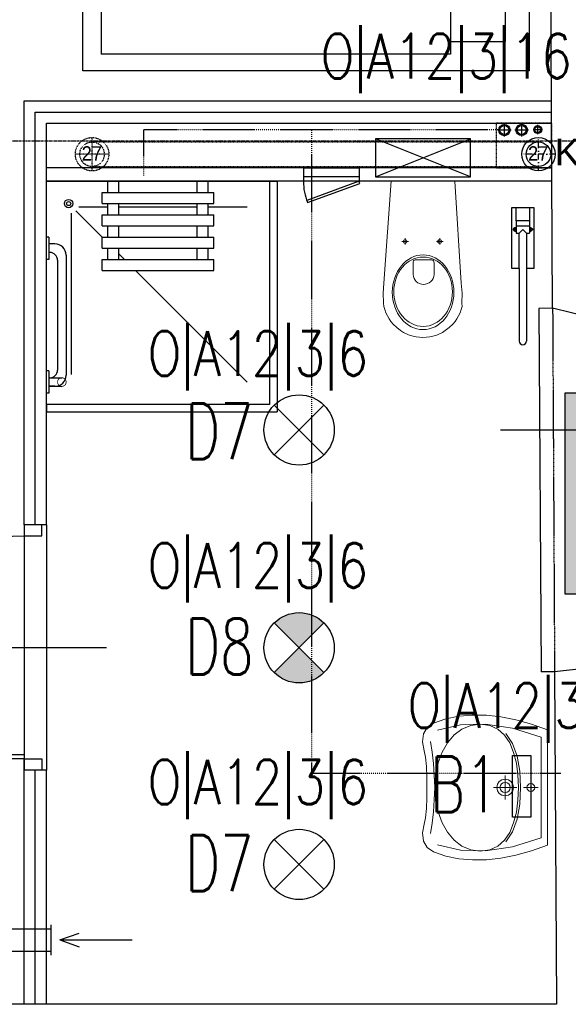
# Model space of a CAD drawing. Header units: inches. Extents: x -281236 to -70395, y 38777 to 102341.
# Tile 195 of 244: x -138709 to -138463, y 60740 to 61181. Entities that reach past the tile are written whole.
import ezdxf
from ezdxf.enums import TextEntityAlignment as Align

# ---------------------------------------------------------------- set-up
doc = ezdxf.new("R2010")
doc.units = ezdxf.units.IN
doc.header["$MEASUREMENT"] = 0
for name, pattern in [('00-inst$0$DASHDOT', [1, 0.5, -0.25, 0, -0.25]), ('CENTER', [2, 1.25, -0.25, 0.25, -0.25]), ('DASHDOT', [1, 0.5, -0.25, 0, -0.25]), ('DASHED', [0.75, 0.5, -0.25]), ('DASHED2', [0.375, 0.25, -0.125])]:
    doc.linetypes.add(name, pattern=pattern)
doc.layers.get('0').update_dxf_attribs({"color": 101})
for name, color, linetype in [('Drz---drzwi', 5, 'Continuous'), ('E-90', 6, 'Continuous'), ('E35', 6, 'Continuous'), ('Ins-kan', 54, 'Continuous'), ('Ins-kan-opis', 54, 'Continuous'), ('Ins-went', 141, 'Continuous'), ('Ins-went-opis', 141, 'Continuous'), ('Ins-wod', 152, 'Continuous'), ('Mw-wc-rury', 160, 'DASHDOT'), ('Os-osie glowne', 8, 'CENTER'), ('piony_K_nr', 240, 'Continuous'), ('Sc-cegla pelna', 32, 'Continuous'), ('Sc-gk', 120, 'Continuous'), ('Sc-gk-hatch', 8, 'Continuous'), ('Sc-nad', 5, 'DASHED2'), ('Sc-nadproza kon', 5, 'DASHED2'), ('stelaż_wc', 64, 'Continuous'), ('W-idok', 9, 'Continuous'), ('W-otwor-strop', 126, 'Continuous'), ('Wym-wew', 8, 'Continuous'), ('Wyp-grzejniki', 56, 'Continuous'), ('Wyp-meble', 155, 'Continuous'), ('Wyp-sanitar', 131, 'Continuous')]:
    doc.layers.add(name, color=color, linetype=linetype)
doc.layers.get('Wym-wew').off()
doc.styles.add('ROMANS', font='romans', dxfattribs={"width": 0.85})
doc.styles.add('TYTUL2', font='ARIAL.TTF')
doc.linetypes.add('BATTING', pattern='A,0.0001,-0.1,[134,ltypeshp.shx,S=0.1,R=0,X=-0.1,Y=0],-0.2,[134,ltypeshp.shx,S=0.1,R=180,X=0.1,Y=0],-0.1', length=0.4001)

# ---------------------------------------------------------------- blocks, each defined once
blk = doc.blocks.new('loz033')
blk.add_lwpolyline([(0, 200), (100, 200), (100, 0), (0, 0)], close=True)
for points in [[(86.95023490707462, 164.8447571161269), (86.95023490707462, 189.432731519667), (12.36357108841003, 189.432731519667), (12.36357108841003, 144.4367480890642), (39.3564732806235, 144.4367480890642)], [(9.764482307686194, 114.8447571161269), (59.76448230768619, 164.8447571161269)], [(59.76448230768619, 164.8447571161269), (59.76448230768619, 114.8447571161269), (9.764482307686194, 114.8447571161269)], [(59.76448230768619, 164.8447571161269), (92.63855321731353, 164.8447571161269), (92.63855321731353, 8.301362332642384)], [(9.764482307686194, 8.301362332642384), (9.764482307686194, 114.8447571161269)], [(9.764482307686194, 8.301362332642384), (92.63855321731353, 8.301362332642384)]]:
    blk.add_lwpolyline(points)
blk = doc.blocks.new('_0630_BRODZIK_NIEPELNOSPRAWNI')
for p, q in [((27.5145487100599, -5), (27.5145487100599, 0)), ((32.5145487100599, -5), (32.5145487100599, 0)), ((67.5145487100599, -5.000000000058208), (67.5145487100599, -5.820766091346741e-11)), ((72.5145487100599, -5.000000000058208), (72.5145487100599, -5.820766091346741e-11)), ((25.0145487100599, -10), (25.0145487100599, -5)), ((25.0145487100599, -5), (75.0145487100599, -5)), ((75.0145487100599, -10), (75.0145487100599, -5)), ((27.5145487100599, -11.55817966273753), (14.61417230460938, -11.55817966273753)), ((25.0145487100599, -10), (75.0145487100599, -10)), ((27.5145487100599, -15), (27.5145487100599, -10)), ((32.5145487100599, -15), (32.5145487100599, -10)), ((67.5145487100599, -11.55817966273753), (32.5145487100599, -11.55817966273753)), ((67.5145487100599, -15.00000000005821), (67.5145487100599, -10.00000000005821)), ((72.5145487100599, -15.00000000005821), (72.5145487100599, -10.00000000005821)), ((90.02909742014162, -11.55817966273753), (72.5145487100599, -11.55817966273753)), ((11.24549740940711, -86.65147187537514), (11.24549740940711, -14.30211374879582)), ((25.0145487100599, -25.01347514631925), (13.26359198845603, -13.26302274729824)), ((25.0145487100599, -20), (25.0145487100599, -15)), ((25.0145487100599, -15), (75.0145487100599, -15)), ((75.0145487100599, -20), (75.0145487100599, -15)), ((25.0145487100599, -20), (75.0145487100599, -20)), ((27.5145487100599, -25), (27.5145487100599, -20)), ((32.5145487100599, -25), (32.5145487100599, -20)), ((67.5145487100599, -25.00000000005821), (67.5145487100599, -20.00000000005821)), ((72.5145487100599, -25.00000000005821), (72.5145487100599, -20.00000000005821)), ((1.049999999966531, -25), (0.04999999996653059, -25)), ((1.049999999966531, -25), (1.049999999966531, -35)), ((25.0145487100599, -30), (25.0145487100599, -25)), ((25.0145487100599, -25), (75.0145487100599, -25)), ((75.0145487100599, -30), (75.0145487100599, -25)), ((3.849999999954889, -28.10000000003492), (1.049999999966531, -28.10000000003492)), ((25.0145487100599, -30), (75.0145487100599, -30)), ((27.5145487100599, -35), (27.5145487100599, -30)), ((32.50521209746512, -35), (32.50521209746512, -30)), ((32.5145487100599, -35), (32.5145487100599, -30)), ((67.5145487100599, -35.00000000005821), (67.5145487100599, -30.00000000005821)), ((72.5145487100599, -35.00000000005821), (72.5145487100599, -30.00000000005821)), ((1.049999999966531, -35), (0.04999999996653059, -35)), ((1.549999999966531, -31.90000000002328), (1.049999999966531, -31.90000000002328)), ((8.849999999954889, -33.10000000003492), (8.849999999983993, -86.90000000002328)), ((25.0145487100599, -40), (25.0145487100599, -35)), ((25.0145487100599, -35), (75.0145487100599, -35)), ((32.5145487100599, -32.51315326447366), (32.50521209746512, -32.50381705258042)), ((35.00150217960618, -35), (32.5145487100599, -32.51315326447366)), ((75.0145487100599, -40), (75.0145487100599, -35)), ((5.049999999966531, -35.40000000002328), (5.049999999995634, -84.60000000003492)), ((25.0145487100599, -40), (75.0145487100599, -40)), ((90.02909742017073, -90.02523358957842), (40.00171677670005, -40)), ((1.049999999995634, -85.00000000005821), (0.04999999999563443, -85.00000000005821)), ((1.049999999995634, -85.00000000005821), (1.049999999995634, -95.00000000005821)), ((1.049999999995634, -88.10000000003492), (6.949999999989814, -88.07500000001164)), ((1.549999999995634, -88.10000000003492), (1.049999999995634, -88.10000000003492)), ((1.049999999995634, -91.90000000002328), (6.949999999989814, -91.92500000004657)), ((3.849999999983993, -91.90000000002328), (1.049999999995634, -91.90000000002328))]:
    blk.add_line(p, q)
blk.add_lwpolyline([(0, 0), (100.0000000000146, 0), (100.0000000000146, -100), (0, -100)], close=True)
at = {"linetype": 'DASHED', "ltscale": 0.5}
blk.add_lwpolyline([(103.5000000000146, 0), (103.5000000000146, -103.5), (0, -103.5)], dxfattribs=at)
for points in [[(100.0000000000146, 0), (103.5000000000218, 0)], [(1.049999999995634, -95.00000000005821), (0.0458230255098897, -95.00048435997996)], [(0, -100), (0, -103.5)]]:
    blk.add_lwpolyline(points)
at = {"const_width": 0.35}
blk.add_lwpolyline([(6.949999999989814, -88.07500000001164, 1), (6.949999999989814, -91.92500000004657, 1)], format="xyb", close=True, dxfattribs=at)
for radius in [1.900505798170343, 0.900505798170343]:
    blk.add_circle((9.999999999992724, -10.0000000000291), radius)
for centre, radius, start, end in [((3.849999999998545, -33.10000000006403), 5, 0, 90), ((1.550000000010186, -35.40000000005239), 3.5, 0, 90), ((1.549999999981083, -84.60000000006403), 3.5, 270, 0), ((3.849999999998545, -86.90000000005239), 5, 270, 0)]:
    blk.add_arc(centre, radius, start, end)
blk = doc.blocks.new('_0630_UMYWALKA_NIEPEŁNOSPRAWNY')
at = {"lineweight": 0}
for points in [[(0, -54.0117386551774), (4.599899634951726, -54.03674748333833), (9.416254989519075, -54.29201000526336), (13.64059101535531, -54.72405907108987), (16.46227673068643, -55.27985871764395), (20.39814885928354, -56.01028897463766), (23.99252112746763, -55.5847077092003), (26.92674656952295, -53.96646405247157), (28.8839029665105, -51.11890713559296), (30.72118946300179, -45.50830589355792), (31.91600778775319, -39.68512961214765), (32.47223862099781, -33.64420405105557), (32.39333145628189, -27.38078615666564), (31.68402934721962, -20.88927050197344), (30.34691941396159, -14.16534522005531), (28.38674471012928, -7.203836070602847), (25.80695472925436, 0), (0, 0), (-25.80729967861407, 0), (-28.38717589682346, -7.203836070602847), (-30.34747995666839, -14.16534522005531), (-31.68441741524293, -20.88927050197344), (-32.39406447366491, -27.38078615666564), (-32.47279916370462, -33.64420405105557), (-31.91665456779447, -39.68512961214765), (-30.72183624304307, -45.50830589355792), (-28.88454974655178, -51.11890713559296), (-26.92726399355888, -53.96646405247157), (-23.99286607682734, -55.5847077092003), (-20.39892499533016, -56.01028897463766), (-16.46270791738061, -55.27985871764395), (-13.6410222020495, -54.72405907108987), (-9.417117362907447, -54.29201000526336), (-4.600330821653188, -54.03674748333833), (0, -54.0117386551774)], [(0, -5.72486571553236), (0.6799814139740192, -5.862845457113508), (1.236643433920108, -6.238409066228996), (1.612207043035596, -6.795071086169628), (1.750617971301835, -7.475483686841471), (1.612207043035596, -8.155896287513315), (1.236643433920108, -8.712558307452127), (0.6799814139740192, -9.088121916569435), (0, -9.226532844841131), (-0.6804126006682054, -9.088121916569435), (-1.237074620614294, -8.712558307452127), (-1.613069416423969, -8.155896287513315), (-1.751049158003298, -7.475483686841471), (-1.613069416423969, -6.795071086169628), (-1.237074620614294, -6.238409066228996), (-0.6804126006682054, -5.862845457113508), (0, -5.72486571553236)], [(0, -15.26228416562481), (1.45741102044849, -15.55764704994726), (2.65007341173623, -16.3631037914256), (3.455530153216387, -17.55576618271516), (3.75132422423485, -19.01360838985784), (3.455530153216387, -20.47145059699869), (2.65007341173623, -21.66411298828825), (1.45741102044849, -22.46913854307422), (0, -22.76493261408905), (-1.458273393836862, -22.46913854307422), (-2.650935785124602, -21.66411298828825), (-3.455961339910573, -20.47145059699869), (-3.751755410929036, -19.01360838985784), (-3.455961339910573, -17.55576618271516), (-2.650935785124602, -16.3631037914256), (-1.458273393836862, -15.55764704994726), (0, -15.26228416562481)], [(0, -16.7127961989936), (0.8938500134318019, -16.89389460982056), (1.62557383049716, -17.38803455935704), (2.119282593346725, -18.11932718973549), (2.300812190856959, -19.01360838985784), (2.119282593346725, -19.90788958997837), (1.62557383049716, -20.63918222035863), (0.8938500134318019, -21.13289098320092), (0, -21.31442058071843), (-0.8942812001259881, -21.13289098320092), (-1.626005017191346, -20.63918222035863), (-2.119713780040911, -19.90788958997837), (-2.301243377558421, -19.01360838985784), (-2.119713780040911, -18.11932718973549), (-1.626005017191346, -17.38803455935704), (-0.8942812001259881, -16.89389460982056), (0, -16.7127961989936)]]:
    blk.add_lwpolyline(points, close=True, dxfattribs=at)
for points in [[(25.67371804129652, -49.28205182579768), (28.13622524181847, -38.98402005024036), (28.45228508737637, -27.73996467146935), (26.58697145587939, -15.64647150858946), (22.50665178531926, -2.800988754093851), (0, -2.800988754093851), (-22.50729856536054, -2.800988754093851), (-26.5875751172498, -15.64647150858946), (-28.45275939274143, -27.73996467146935), (-28.13691514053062, -38.98402005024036), (-25.67414922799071, -49.28205182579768)], [(0, -10.72835609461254), (0, -4.223042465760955)], [(-3.252872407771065, -7.475483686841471), (3.252441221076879, -7.475483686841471)], [(-28.44758515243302, -30.13650030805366), (-27.85733368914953, -25.83196355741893), (-26.16923778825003, -22.21948144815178), (-23.50734986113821, -19.26197192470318), (-19.99585167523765, -16.9240776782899), (-15.75858004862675, -15.16871665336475), (-10.91980298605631, -13.9596691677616), (-5.60370225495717, -13.26114672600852), (0.06597156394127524, -13.03606727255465), (5.73521419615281, -13.26114672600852), (11.05174611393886, -13.9596691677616), (15.8905231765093, -15.16871665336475), (20.12736361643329, -16.9240776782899), (23.63894803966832, -19.26197192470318), (26.30066349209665, -22.21948144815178), (27.98875939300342, -25.83196355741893), (28.5794851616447, -30.13650030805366)], [(-24.25731287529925, -18.74152958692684), (-19.75102387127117, -15.71287425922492), (-14.00796207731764, -13.62765541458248), (-7.309045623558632, -12.42335098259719), (0.06597156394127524, -12.03571414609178), (7.440557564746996, -12.42335098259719), (14.13947401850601, -13.62765541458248), (19.88244957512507, -15.71287425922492), (24.38878169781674, -18.74152958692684)], [(-0.0004311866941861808, -24.2645999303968), (-0.0004311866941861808, -13.76261684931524)], [(5.341109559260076, -19.01360838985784), (-5.341540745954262, -19.01360838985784)], [(-28.44758515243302, -30.13650030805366), (-27.86082630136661, -34.41559704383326), (-26.18187155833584, -38.32602915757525), (-23.53291923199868, -41.80570576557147), (-20.03616763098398, -44.79253598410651), (-15.81377194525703, -47.22356655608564), (-10.98793048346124, -49.03713778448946), (-5.681315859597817, -50.17115878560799), (-0.01509153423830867, -50.56310748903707), (5.658031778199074, -50.17115878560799), (10.98361861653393, -49.03713778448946), (15.83490009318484, -47.22356655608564), (20.08683206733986, -44.79253598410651), (23.6135080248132, -41.80570576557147), (26.28815907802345, -38.32602915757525), (27.98530989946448, -34.41559704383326), (28.5794851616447, -30.13650030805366)], [(20.64392527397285, -52.50560353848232), (15.93666015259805, -51.6337440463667), (10.85555616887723, -51.0779443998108), (5.511428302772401, -50.7403252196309), (0.01509153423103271, -50.52343831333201), (-5.481245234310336, -50.7403252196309), (-10.82537310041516, -51.0779443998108), (-15.90647708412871, -51.6337440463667), (-20.61369908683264, -52.50560353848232)]]:
    blk.add_lwpolyline(points, dxfattribs=at)
at = {"lineweight": 0, "const_width": 0.2824945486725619}
for points in [[(-0.1276312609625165, -20.35201188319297), (-0.1276312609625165, -20.35201188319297)], [(-0.07459529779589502, -21.39332774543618), (-0.07459529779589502, -21.39332774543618)]]:
    blk.add_lwpolyline(points, dxfattribs=at)
blk = doc.blocks.new('_0630_DRZWI_100')
at = {"ltscale": 25}
for p, q in [((-4, -5), (-4, 0)), ((-4, 0), (-4, -5)), ((4, 0), (-4, 0)), ((4, -5), (4, 0)), ((4, -5), (4, 0)), ((-4, -105), (-4, -5)), ((-4, -5), (4, -5)), ((-15.69999999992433, -55), (32.89999999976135, -55)), ((-4, -105), (4, -105)), ((-4, -110), (-4, -105)), ((4, -105), (4, -110)), ((4, -105), (4, -110)), ((4, -110), (-4, -110))]:
    blk.add_line(p, q, dxfattribs=at)
at = {"ltscale": 7}
for p, q in [((-4, -5), (-104, -4.999999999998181)), ((-4, -6.799999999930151), (-103.9837986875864, -6.799999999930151))]:
    blk.add_line(p, q, dxfattribs=at)
blk.add_arc((-4, -5), 100, 180, 270)
blk = doc.blocks.new('_gslkflhklgj')
at = {"linetype": '00-inst$0$DASHDOT', "ltscale": 5}
for p, q in [((2.764863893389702e-10, -7.499999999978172), (-2.983142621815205e-10, 7.500000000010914)), ((7.499999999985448, 3.074092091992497e-10), (-7.500000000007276, -2.801243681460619e-10))]:
    blk.add_line(p, q, dxfattribs=at)
for centre, radius in [((-1.455191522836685e-11, 1.637090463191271e-11), 7.5), ((0, 0), 5.5)]:
    blk.add_circle(centre, radius)
blk = doc.blocks.new('_0630_WC_NIEPEŁNOSPRAWNY')
at = {"lineweight": 0}
for p, q in [((-14.26044946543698, 0), (-17.49471912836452, -45.69999999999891)), ((-14.26044946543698, 0), (14.26044946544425, 0)), ((14.26044946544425, 0), (17.1525273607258, -45.70464459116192)), ((-8.009799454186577, -26.98395776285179), (-8.009799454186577, -25.53926559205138)), ((7.490200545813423, -26.98395776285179), (7.490200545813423, -25.53926559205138)), ((-8.009799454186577, -26.98395776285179), (-9.420152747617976, -26.98395776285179)), ((-8.009799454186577, -26.98395776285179), (-6.526574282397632, -26.98395776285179)), ((-8.009799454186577, -26.98395776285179), (-8.009799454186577, -28.40553939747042)), ((7.490200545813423, -26.98395776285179), (6.079847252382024, -26.98395776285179)), ((7.490200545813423, -26.98395776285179), (8.973425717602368, -26.98395776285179)), ((7.490200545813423, -26.98395776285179), (7.490200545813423, -28.40553939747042)), ((-3.49908735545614, -35.21439024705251), (4.000928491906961, -35.21439024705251)), ((-4.440070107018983, -36.51248908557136), (-4.440070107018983, -41.76659104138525)), ((4.941911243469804, -36.51248908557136), (4.941911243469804, -41.76659104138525)), ((-17.49471912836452, -45.69999999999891), (-17.82067442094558, -50.14040847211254)), ((17.1525273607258, -45.70464459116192), (17.52067442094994, -50.14040847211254)), ((-17.82067442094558, -50.14040847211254), (-17.76542065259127, -54.69174354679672)), ((17.52067442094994, -50.14040847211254), (17.46542065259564, -54.69174354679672)), ((-17.76542065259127, -54.69174354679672), (-17.50824460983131, -56.08355764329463)), ((-17.50824460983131, -56.08355764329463), (-17.11556934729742, -57.5270070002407)), ((17.50824460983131, -56.08355764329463), (17.1155693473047, -57.5270070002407)), ((17.46542065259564, -54.69174354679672), (17.50824460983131, -56.08355764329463)), ((-17.11556934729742, -57.5270070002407), (-16.60128430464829, -58.93290689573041)), ((-16.60128430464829, -58.93290689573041), (-15.96901805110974, -60.29133791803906)), ((-15.96901805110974, -60.29133791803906), (-15.22323157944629, -61.59271557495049)), ((-15.22323157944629, -61.59271557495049), (-14.36918683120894, -62.82785791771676)), ((15.22323157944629, -61.59271557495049), (14.36918683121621, -62.82785791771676)), ((15.96901805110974, -60.29133791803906), (15.22323157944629, -61.59271557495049)), ((16.60128430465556, -58.93290689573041), (15.96901805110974, -60.29133791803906)), ((17.1155693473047, -57.5270070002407), (16.60128430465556, -58.93290689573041)), ((-14.36918683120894, -62.82785791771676), (-13.41290957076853, -63.98805032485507)), ((-13.41290957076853, -63.98805032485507), (-11.77135984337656, -65.59644362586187)), ((-11.77135984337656, -65.59644362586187), (-10.00146959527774, -66.94005631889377)), ((11.77135984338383, -65.59644362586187), (10.00146959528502, -66.94005631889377)), ((13.41290957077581, -63.98805032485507), (11.77135984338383, -65.59644362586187)), ((14.36918683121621, -62.82785791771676), (13.41290957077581, -63.98805032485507)), ((-10.00146959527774, -66.94005631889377), (-8.710203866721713, -67.72472016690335)), ((-8.710203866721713, -67.72472016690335), (-6.538240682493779, -68.77378328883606)), ((-6.538240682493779, -68.77378328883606), (-5.069820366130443, -69.2455219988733)), ((-5.069820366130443, -69.2455219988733), (-3.019381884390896, -69.72479742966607)), ((-3.019381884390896, -69.72479742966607), (-1.515462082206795, -69.92252014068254)), ((-1.515462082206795, -69.92252014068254), (0, -69.99537917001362)), ((1.515462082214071, -69.92252014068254), (0, -69.99537917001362)), ((3.019381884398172, -69.72479742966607), (1.515462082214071, -69.92252014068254)), ((5.069820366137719, -69.2455219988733), (3.019381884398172, -69.72479742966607)), ((6.538240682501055, -68.77378328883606), (5.069820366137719, -69.2455219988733)), ((8.710203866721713, -67.72472016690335), (6.538240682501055, -68.77378328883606)), ((10.00146959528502, -66.94005631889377), (8.710203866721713, -67.72472016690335))]:
    blk.add_line(p, q, dxfattribs=at)
for centre, radius, start, end in [((-3.244368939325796, -36.38913916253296), 1.202046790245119, 102.2339496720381, 185.8898644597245), ((3.746210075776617, -36.38913916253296), 1.20204679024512, 354.1101355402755, 77.7660503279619), ((0.2509205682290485, -41.5369819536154), 4.696606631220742, 182.8022099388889, 357.197790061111)]:
    blk.add_arc(centre, radius, start, end, dxfattribs=at)
for centre, major_axis, ratio, start_param in [((-8.009799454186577, -26.98395776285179), (0.5985531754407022, 0.5985531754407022), 0.999999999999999, 5.497787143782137), ((7.490200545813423, -26.98395776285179), (0.598553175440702, 0.5985531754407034), 0.9999999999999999, 5.497787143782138)]:
    blk.add_ellipse(centre, major_axis=major_axis, ratio=ratio, start_param=start_param, end_param=11.78097245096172, dxfattribs=at)
for centre, major_axis, ratio in [((0.05375849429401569, -49.75009780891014), (0, -16.75), 0.8235294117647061), ((0.05375849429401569, -49.50009780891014), (0, -15.54479430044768), 0.845174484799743)]:
    blk.add_ellipse(centre, major_axis=major_axis, ratio=ratio, dxfattribs=at)
blk = doc.blocks.new('pion_woda')
at = {"layer": 'Ins-wod'}
for p, q in [((3, 0), (-3, 0)), ((0, 3), (0, -3))]:
    blk.add_line(p, q, dxfattribs=at)
for centre, radius in [((0, 0.02268880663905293), 2.550088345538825), ((0, 0), 2)]:
    blk.add_circle(centre, radius, dxfattribs=at)
blk = doc.blocks.new('pion_mały')
at = {"layer": 'Ins-wod'}
for p, q in [((0, 2.084117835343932), (0, -2.115882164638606)), ((2.100000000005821, -0.01588216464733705), (-2.099999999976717, -0.01588216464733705))]:
    blk.add_line(p, q, dxfattribs=at)
for centre, radius in [((0, 0), 1.785061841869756), ((0, -0.01588216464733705), 1.399999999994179)]:
    blk.add_circle(centre, radius, dxfattribs=at)
blk = doc.blocks.new('WW_piony')
for name, p in [('pion_mały', (0, 0)), ('pion_woda', (7.182069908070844, 0.1177387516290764)), ('pion_woda', (14.9266008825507, 0.1457221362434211))]:
    blk.add_blockref(name, p)
blk = doc.blocks.new('rewizja')
at = {"layer": 'Wyp-meble'}
for p, q in [((-25.0000000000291, 5.999999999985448), (-25, -2.91038304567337e-11)), ((-25.0000000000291, 6), (-5.820766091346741e-11, 6)), ((-2.91038304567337e-11, 5.999999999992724), (0, 0)), ((-25, 3.999999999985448), (-25, 1.999999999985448)), ((0, 1.999999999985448), (-25, 1.999999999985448)), ((0, -1.455191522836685e-11), (-25, -1.455191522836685e-11))]:
    blk.add_line(p, q, dxfattribs=at)
blk.add_lwpolyline([(-23.15029537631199, -9.490196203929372), (0.3420201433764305, -0.9396926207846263), (0, 0), (-23.49231551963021, -8.550503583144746)], close=True, dxfattribs=at)
blk.add_arc((-2.91038304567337e-11, -1.455191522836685e-11), 25, 180, 202.2924427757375, dxfattribs=at)
blk = doc.blocks.new('0630_STRZAŁKA')
at = {"ltscale": 0.5}
for points in [[(0, 2.091837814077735e-11), (-3.029876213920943, -8.560130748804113)], [(0, 2.091837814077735e-11), (-7.275957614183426e-12, -32.43254493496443)], [(-7.275957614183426e-12, 2.091837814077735e-11), (3.029876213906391, -8.560130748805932)]]:
    blk.add_lwpolyline(points, dxfattribs=at)
blk = doc.blocks.new('barierka_stojąca')
at = {"layer": 'Wyp-sanitar'}
for p, q in [((0, -27.40622834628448), (0, 0)), ((0, 0), (9.973803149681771, 0)), ((1.994850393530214, -5.984401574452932), (1.994850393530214, 0)), ((1.994850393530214, 0), (7.978952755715, 0)), ((7.978952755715, 0), (7.978952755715, -5.984401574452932)), ((9.973803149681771, 0), (9.973803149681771, -27.40622834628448)), ((7.978952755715, -5.984401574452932), (1.994850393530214, -5.984401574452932)), ((1.994850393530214, -6.001755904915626), (1.994850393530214, -11.47001574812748)), ((2.026118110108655, -8.162370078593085), (7.981795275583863, -8.162370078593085)), ((7.979102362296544, -6.001755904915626), (7.97910236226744, -11.45945338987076)), ((0.6539291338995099, -9.743559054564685), (0.6512362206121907, -9.79906299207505)), ((0.6512362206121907, -9.79906299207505), (0.6539291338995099, -9.854118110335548)), ((0.6621574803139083, -9.689700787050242), (0.6539291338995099, -9.743559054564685)), ((0.6539291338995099, -9.854118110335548), (0.6621574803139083, -9.907976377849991)), ((0.6754724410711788, -9.63763779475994), (0.6621574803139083, -9.689700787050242)), ((0.6621574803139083, -9.907976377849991), (0.6754724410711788, -9.959740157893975)), ((0.6938740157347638, -9.587968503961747), (0.6754724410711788, -9.63763779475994)), ((0.6754724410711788, -9.959740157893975), (0.6938740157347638, -10.00970866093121)), ((0.7166141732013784, -9.540393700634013), (0.6938740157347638, -9.587968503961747)), ((0.6938740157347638, -10.00970866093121), (0.7166141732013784, -10.05698425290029)), ((0.743842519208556, -9.49581102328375), (0.7166141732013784, -9.540393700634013)), ((0.7166141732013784, -10.05698425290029), (0.743842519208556, -10.10186614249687)), ((0.7751102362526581, -9.453921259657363), (0.743842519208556, -9.49581102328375)), ((0.743842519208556, -10.10186614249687), (0.7751102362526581, -10.14360629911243)), ((0.8104173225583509, -9.415622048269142), (0.7751102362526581, -9.453921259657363)), ((0.7751102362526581, -10.14360629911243), (0.8104173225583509, -10.18235433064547)), ((0.8487165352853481, -9.380314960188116), (0.8104173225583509, -9.415622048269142)), ((0.8104173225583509, -10.18235433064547), (0.8487165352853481, -10.21721259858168)), ((0.8906062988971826, -9.349047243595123), (0.8487165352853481, -9.380314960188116)), ((0.8487165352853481, -10.21721259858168), (0.8906062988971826, -10.24848031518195)), ((0.9351889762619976, -9.321818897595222), (0.8906062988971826, -9.349047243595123)), ((0.8906062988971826, -10.24848031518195), (0.9351889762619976, -10.27570866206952)), ((0.9827637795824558, -9.299078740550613), (0.9351889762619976, -9.321818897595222)), ((0.9351889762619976, -10.27570866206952), (0.9827637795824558, -10.29874803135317)), ((1.032433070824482, -9.280677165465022), (0.9827637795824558, -9.299078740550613)), ((0.9827637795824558, -10.29874803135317), (1.032433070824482, -10.3170000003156)), ((1.084496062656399, -9.267362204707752), (1.032433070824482, -9.280677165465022)), ((1.032433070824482, -10.3170000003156), (1.084496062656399, -10.33046456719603)), ((1.138354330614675, -9.259133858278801), (1.084496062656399, -9.267362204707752)), ((1.084496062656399, -10.33046456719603), (1.138354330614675, -10.33869291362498)), ((1.193858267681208, -9.256440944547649), (1.138354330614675, -9.259133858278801)), ((1.193858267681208, -9.256440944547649), (1.193858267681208, -9.256440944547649)), ((1.215850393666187, -9.051031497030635), (1.215850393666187, -10.54709448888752)), ((1.714338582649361, -9.051031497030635), (1.215850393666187, -9.051031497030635)), ((1.215850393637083, -9.40514960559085), (1.714338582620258, -9.40514960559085)), ((1.215850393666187, -10.19282677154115), (1.714338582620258, -10.19282677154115)), ((1.215850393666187, -10.54709448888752), (1.714338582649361, -10.54709448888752)), ((1.714338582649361, -10.54709448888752), (1.714338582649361, -9.051031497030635)), ((1.994850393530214, -11.47001574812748), (3.339062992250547, -11.47001574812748)), ((3.339062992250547, -11.47001574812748), (5.039338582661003, -9.84140157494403)), ((3.339062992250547, -27.40622834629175), (3.339062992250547, -11.47001574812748)), ((5.039338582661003, -9.84140157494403), (6.632196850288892, -11.45945338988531)), ((6.632196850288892, -11.45945338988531), (6.632196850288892, -27.40652755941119)), ((6.632196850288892, -11.45945338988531), (7.97910236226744, -11.45945338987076)), ((8.261858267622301, -9.051031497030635), (8.261858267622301, -10.54709448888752)), ((8.760346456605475, -9.051031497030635), (8.261858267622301, -9.051031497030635)), ((8.760346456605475, -9.405149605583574), (8.261858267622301, -9.40514960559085)), ((8.760346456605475, -10.19282677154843), (8.261858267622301, -10.19282677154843)), ((8.261858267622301, -10.54709448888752), (8.760346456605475, -10.54709448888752)), ((8.760346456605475, -10.54709448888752), (8.760346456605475, -9.051031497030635)), ((8.782338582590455, -9.256440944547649), (8.782338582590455, -9.256440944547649)), ((8.782338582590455, -9.256440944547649), (8.83739370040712, -9.259133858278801)), ((8.83739370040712, -9.259133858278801), (8.891251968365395, -9.267362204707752)), ((8.891251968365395, -10.33046456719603), (8.83739370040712, -10.33869291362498)), ((8.891251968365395, -9.267362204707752), (8.943015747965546, -9.280677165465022)), ((8.943015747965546, -10.3170000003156), (8.891251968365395, -10.33046456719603)), ((8.943015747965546, -9.280677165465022), (8.992984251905, -9.299078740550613)), ((8.992984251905, -10.29874803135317), (8.943015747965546, -10.3170000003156)), ((8.992984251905, -9.299078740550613), (9.040259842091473, -9.321818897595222)), ((9.040259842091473, -10.27570866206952), (8.992984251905, -10.29874803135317)), ((9.040259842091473, -9.321818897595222), (9.085141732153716, -9.349047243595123)), ((9.085141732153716, -10.24848031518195), (9.040259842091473, -10.27570866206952)), ((9.085141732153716, -9.349047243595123), (9.126881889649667, -9.380314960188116)), ((9.126881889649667, -10.21721259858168), (9.085141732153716, -10.24848031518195)), ((9.126881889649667, -9.380314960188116), (9.165629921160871, -9.415622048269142)), ((9.165629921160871, -10.18235433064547), (9.126881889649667, -10.21721259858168)), ((9.165629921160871, -9.415622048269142), (9.200488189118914, -9.453921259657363)), ((9.200488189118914, -10.14360629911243), (9.165629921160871, -10.18235433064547)), ((9.200488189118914, -9.453921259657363), (9.231755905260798, -9.49581102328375)), ((9.231755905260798, -10.10186614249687), (9.200488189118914, -10.14360629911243)), ((9.231755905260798, -9.49581102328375), (9.258984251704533, -9.540393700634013)), ((9.258984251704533, -10.05698425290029), (9.231755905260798, -10.10186614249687)), ((9.258984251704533, -9.540393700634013), (9.282023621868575, -9.587968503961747)), ((9.282023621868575, -10.00970866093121), (9.258984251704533, -10.05698425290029)), ((9.282023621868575, -9.587968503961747), (9.300275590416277, -9.63763779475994)), ((9.300275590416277, -9.959740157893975), (9.282023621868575, -10.00970866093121)), ((9.300275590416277, -9.63763779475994), (9.31374015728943, -9.689700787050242)), ((9.31374015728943, -9.907976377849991), (9.300275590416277, -9.959740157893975)), ((9.31374015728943, -9.689700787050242), (9.321968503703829, -9.743559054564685)), ((9.321968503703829, -9.854118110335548), (9.31374015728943, -9.907976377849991)), ((9.321968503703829, -9.743559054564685), (9.324960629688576, -9.79906299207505)), ((9.324960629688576, -9.79906299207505), (9.321968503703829, -9.854118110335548)), ((3.339062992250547, -27.40622834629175), (0, -27.40622834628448)), ((3.339062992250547, -27.40622834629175), (3.339062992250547, -59.86690551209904)), ((9.973803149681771, -27.40622834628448), (6.64177165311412, -27.40622834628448)), ((6.64177165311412, -27.40622834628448), (6.64177165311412, -59.86690551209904))]:
    blk.add_line(p, q, dxfattribs=at)
blk.add_arc((4.990417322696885, -59.86690551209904), 1.651354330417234, 180, 0, dxfattribs=at)
blk = doc.blocks.new('G_90')
at = {"layer": 'Wyp-grzejniki'}
h = blk.add_hatch(dxfattribs=at)
h.set_pattern_fill('DOTS', color=256, scale=0.5, angle=90, style=0)
h.set_pattern_definition([(90, (-37823.93992433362, -77504.9091523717), (-0.79375, 0.396875), [0, -0.79375])])
h.paths.add_polyline_path([(90, -12), (90, 0), (0, 0), (0, -12)])
blk.add_lwpolyline([(0, 0), (0, -12), (90, -12), (90, 0)], close=True, dxfattribs=at)

msp = doc.modelspace()

# ---------------------------------------------------------------- hatches: boundary and pattern name
at = {"layer": 'E35'}
h = msp.add_hatch(color=256, dxfattribs=at)
edge = h.paths.add_edge_path()
edge.add_line((-138583.6267124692, 60899.35726404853), (-138594.7636442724, 60910.49419585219))
edge.add_ellipse((-138583.626712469, 60899.35726404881), major_axis=(11.1369318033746, -11.13693180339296), ratio=1, start_angle=90.00000000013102, end_angle=180.0000000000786, ccw=False)
edge.add_line((-138572.4897806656, 60910.49419585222), (-138583.6267124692, 60899.35726404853))
edge = h.paths.add_edge_path()
edge.add_line((-138594.7636442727, 60888.22033224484), (-138583.6267124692, 60899.35726404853))
edge.add_line((-138583.6267124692, 60899.35726404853), (-138572.489780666, 60888.22033224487))
edge.add_ellipse((-138583.6267124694, 60899.35726404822), major_axis=(11.13693180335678, -11.13693180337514), ratio=1, start_angle=-89.99999999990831, end_angle=1.1789325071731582e-10, ccw=False)

# ---------------------------------------------------------------- linework, layer by layer
for p, q in [((-138572.4897806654, 60985.86082145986), (-138594.763644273, 61008.13468506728)), ((-138572.4897806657, 61008.13468506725), (-138594.7636442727, 60985.86082145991)), ((-138379.0858127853, 60996.84383244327), (-138493.4253423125, 60996.84383244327)), ((-138572.4897806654, 60910.49419585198), (-138594.763644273, 60888.22033224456)), ((-138572.4897806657, 60888.22033224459), (-138594.7636442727, 60910.49419585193)), ((-138572.4897806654, 60813.38441429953), (-138594.763644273, 60791.11055069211)), ((-138572.4897806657, 60791.11055069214), (-138594.7636442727, 60813.38441429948))]:
    msp.add_line(p, q, dxfattribs=at)
msp.add_lwpolyline([(-138479.7961423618, 60823.44876018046), (-138488.0707842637, 60823.44876018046), (-138488.0707842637, 60851.14707600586), (-138479.7961423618, 60851.14707600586)], close=True, dxfattribs=at)
for centre in [(-138583.6267124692, 60996.9977532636), (-138583.6267124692, 60899.35726404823), (-138583.6267124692, 60802.24748249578)]:
    msp.add_circle(centre, 15.74999999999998, dxfattribs=at)
at = {"layer": 'Ins-kan', "linetype": 'DASHED2', "ltscale": 0.3}
for p, q in [((-138676.3910640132, 61113.10763968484), (-138676.3910640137, 61128.10763968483)), ((-138676.3910640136, 61126.10763968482), (-138476.3910640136, 61126.10763968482)), ((-138668.8910640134, 61120.60763968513), (-138683.8910640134, 61120.60763968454)), ((-138676.3910640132, 61115.10763968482), (-138476.3910640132, 61115.10763968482))]:
    msp.add_line(p, q, dxfattribs=at)
for centre, radius in [((-138676.3910640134, 61120.60763968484), 7.5), ((-138676.3910640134, 61120.60763968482), 5.5)]:
    msp.add_circle(centre, radius, dxfattribs=at)
at = {"layer": 'Ins-went'}
for p, q in [((-139060.1270408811, 60773.37430595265), (-138696.8830848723, 60773.37430595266)), ((-138696.8830848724, 60763.37430594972), (-138696.8830848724, 60773.37430594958)), ((-138696.8830848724, 60773.37430594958), (-138694.8830848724, 60773.37430594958)), ((-138694.8830848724, 60775.12430594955), (-138694.8830848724, 60761.62430594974)), ((-139060.1270408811, 60763.37430595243), (-138696.8830848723, 60763.37430595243)), ((-138696.8830848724, 60763.37430594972), (-138694.8830848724, 60763.37430594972))]:
    msp.add_line(p, q, dxfattribs=at)
at = {"layer": 'Mw-wc-rury', "ltscale": 0.8}
for p, q in [((-138493.6392925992, 61131.48359882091), (-138653.1970115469, 61131.48359882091)), ((-138653.1970115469, 61111.01750537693), (-138653.1970115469, 61131.48359882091)), ((-138577.8878848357, 60843.06352289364), (-138577.8878848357, 61131.48359882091)), ((-138466.393583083, 60843.06352289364), (-138577.8878848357, 60843.06352289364))]:
    msp.add_line(p, q, dxfattribs=at)
at = {"layer": 'Os-osie glowne'}
msp.add_lwpolyline([(-143199.3964914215, 61126.54256131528), (-138010.8801488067, 61126.54256131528)], dxfattribs=at)
at = {"layer": 'Sc-cegla pelna'}
for p, q in [((-138469.1292279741, 60888.55219729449), (-138468.3072609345, 60739.5423471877)), ((-138468.3072609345, 60739.54234718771), (-138962.2849279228, 60739.54234718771))]:
    msp.add_line(p, q, dxfattribs=at)
for points in [[(-138412.9833162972, 61043.54234718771), (-138444.4993474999, 61043.36849868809), (-138444.5103797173, 61045.3684682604), (-138470.0283273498, 61051.54494120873), (-138471.3357103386, 61288.55315904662)], [(-138412.1558999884, 60893.54462926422), (-138443.671931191, 60893.37078076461), (-138443.6608989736, 60891.3708111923), (-138469.1564430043, 60888.54918537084)]]:
    msp.add_lwpolyline(points, dxfattribs=at)
at = {"layer": 'Sc-gk'}
for p, q in [((-138706.8830848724, 60954.54234718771), (-138706.8830848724, 61144.48149804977)), ((-138706.8830848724, 61144.48149804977), (-138470.5409833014, 61144.48149804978)), ((-138696.8830848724, 60954.54234718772), (-138696.8830848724, 61134.48149804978)), ((-138696.8830848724, 61134.48149804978), (-138470.4858213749, 61134.48149804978)), ((-138470.3703400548, 61114.48149804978), (-138696.8830848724, 61114.48149804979)), ((-138470.3703400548, 61108.48149804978), (-138696.8830848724, 61108.48149804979)), ((-138696.8830848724, 60954.54234718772), (-138706.8830848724, 60954.54234718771)), ((-138696.8830848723, 60844.54234718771), (-138706.8830848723, 60844.54234718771)), ((-138706.8830848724, 60739.5423471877), (-138706.8830848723, 60844.54234718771)), ((-138696.8830848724, 60739.5423471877), (-138696.8830848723, 60844.54234718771))]:
    msp.add_line(p, q, dxfattribs=at)
at = {"layer": 'Sc-gk-hatch', "linetype": 'BATTING', "ltscale": 0.22}
for p, q in [((-138701.8830848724, 60954.54234718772), (-138701.8830848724, 61139.48149804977)), ((-138701.8830848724, 61139.48149804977), (-138470.4858213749, 61139.48149804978)), ((-138701.8830848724, 60739.5423471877), (-138701.8830848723, 60844.54234718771))]:
    msp.add_line(p, q, dxfattribs=at)
at = {"layer": 'Sc-nad'}
msp.add_line((-138696.8830848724, 60954.54234718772), (-138696.8830848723, 60844.54234718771), dxfattribs=at)
at = {"layer": 'Sc-nadproza kon', "linetype": 'DASHDOT', "ltscale": 0.5}
msp.add_line((-138470.0283273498, 61051.54494120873), (-138469.1564430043, 60888.54918537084), dxfattribs=at)
at = {"layer": 'stelaż_wc', "ltscale": 5}
for p, q in [((-138506.8703400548, 61110.48149804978), (-138549.3703400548, 61127.48149804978)), ((-138549.3703400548, 61110.48149804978), (-138506.8703400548, 61127.48149804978))]:
    msp.add_line(p, q, dxfattribs=at)
msp.add_lwpolyline([(-138549.3703400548, 61110.48149804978), (-138506.8703400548, 61110.48149804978), (-138506.8703400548, 61127.48149804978), (-138549.3703400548, 61127.48149804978)], close=True, dxfattribs=at)
at = {"layer": 'W-idok'}
for p, q in [((-138470.0283273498, 61051.54494120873), (-138476.1496972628, 61051.52487757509)), ((-138469.1564430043, 60888.54918537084), (-138475.1613406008, 60888.51606119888))]:
    msp.add_line(p, q, dxfattribs=at)
msp.add_lwpolyline([(-138476.1496972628, 61051.52487757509), (-138475.1613406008, 60888.51606119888)], dxfattribs=at)
at = {"layer": 'W-otwor-strop', "linetype": 'DASHED2', "ltscale": 0.3}
msp.add_lwpolyline([(-138470.3703400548, 61114.48149804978), (-138470.3703400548, 61134.48149804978), (-138495.3703400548, 61134.48149804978), (-138495.3703400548, 61114.48149804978)], close=True, dxfattribs=at)
msp.add_lwpolyline([(-138470.3703400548, 61114.48149804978), (-138470.3703400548, 61134.48149804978), (-138495.3703400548, 61134.48149804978), (-138495.3703400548, 61114.48149804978)], close=True, dxfattribs=at)

# ---------------------------------------------------------------- block references
at = {"rotation": 180}
msp.add_blockref('WW_piony', (-138476.7126917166, 61131.62932095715), dxfattribs=at)
for name, p in [('rewizja', (-138556.699882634, 61108.48149804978)), ('barierka_stojąca', (-138488.3671529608, 61096.72708364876))]:
    msp.add_blockref(name, p)
at = {"layer": 'Drz---drzwi', "xscale": -1, "rotation": 180}
msp.add_blockref('_0630_DRZWI_100', (-138702.8830848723, 60844.54234718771), dxfattribs=at)
at = {"layer": 'Ins-kan'}
msp.add_blockref('_gslkflhklgj', (-138476.3910640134, 61120.60763968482), dxfattribs=at)
at = {"layer": 'Ins-went-opis', "xscale": -1, "rotation": 90}
msp.add_blockref('0630_STRZAŁKA', (-138690.7892489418, 60768.37430594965), dxfattribs=at)
at = {"layer": 'Wym-wew', "rotation": 90}
msp.add_blockref('G_90', (-138464.570472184, 60923.54291515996), dxfattribs=at)
at = {"layer": 'Wyp-meble', "rotation": 270}
msp.add_blockref('loz033', (-138680.5653920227, 61258.05253031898), dxfattribs=at)
at = {"layer": 'Wyp-sanitar'}
for name, p in [('_0630_BRODZIK_NIEPELNOSPRAWNI', (-138696.8830848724, 61108.48149804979)), ('_0630_WC_NIEPEŁNOSPRAWNY', (-138528.1203400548, 61108.48149804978))]:
    msp.add_blockref(name, p, dxfattribs=at)
at = {"layer": 'Wyp-sanitar', "rotation": 270}
msp.add_blockref('_0630_UMYWALKA_NIEPEŁNOSPRAWNY', (-138472.3206586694, 60836.73504750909), dxfattribs=at)

# ---------------------------------------------------------------- texts
at = {"layer": 'E-90', "style": 'ROMANS', "width": 0.8}
for s, p in [('O|A12|3|16', (-138517.7306872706, 61163.17705106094)), ('O|A12|3|6', (-138602.1107746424, 61029.86522712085)), ('O|A12|3|6', (-138602.1107746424, 60934.86855550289)), ('O|A12|3|5', (-138485.7204038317, 60872.02977249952)), ('O|A12|3|6', (-138602.1107746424, 60837.75877395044))]:
    msp.add_text(s, height=20, rotation=3.335053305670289e-09, dxfattribs=at).set_placement(p, align=Align.MIDDLE)
at = {"layer": 'E35', "style": 'ROMANS', "width": 0.7}
for s, p in [('D7', (-138619.3622840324, 60996.43013818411)), ('D8', (-138619.3622840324, 60899.92487912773)), ('B1', (-138509.5983278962, 60838.19151442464)), ('D7', (-138619.3622840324, 60802.81509757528))]:
    msp.add_text(s, height=25, dxfattribs=at).set_placement(p, align=Align.MIDDLE)
at = {"layer": 'Ins-kan-opis', "style": 'TYTUL2'}
msp.add_text('Ks', height=12, dxfattribs=at).set_placement((-138459.3097706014, 61121.53322159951), align=Align.MIDDLE)
at = {"layer": 'piony_K_nr', "style": 'TYTUL2', "width": 0.9}
for p in [(-138681.0556480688, 61117.69848749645, -76.70000000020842), (-138481.0556480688, 61117.69848749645, -76.70000000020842)]:
    msp.add_text('27', height=6.5, dxfattribs=at).set_placement(p)

doc.saveas('drawing.dxf')
